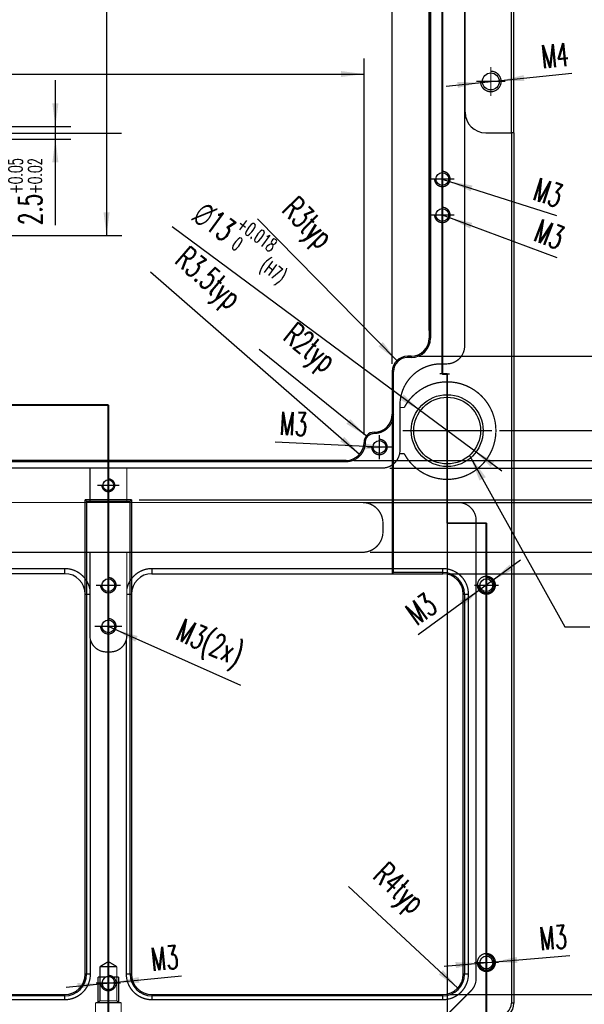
# Model space of a CAD drawing. Header units: millimetres. Extents: x 31 to 872, y 29 to 623.
# Tile 11 of 29: x 518 to 591, y 151 to 279. Entities that reach past the tile are written whole.
import ezdxf

# ---------------------------------------------------------------- set-up
doc = ezdxf.new("R2010")
doc.units = ezdxf.units.MM
for name, pattern in [('DASHED', [15, 7, -8]), ('DOT_CENTER', [14, 12, -1, 0, -1]), ('PHANTOM', [13, 10, -1, 0, -1, 0, -1])]:
    doc.linetypes.add(name, pattern=pattern)
doc.layers.add('1', color=7, linetype='Continuous')
doc.styles.add('CONVERTER_11', font='txt.shx', dxfattribs={"width": 0.63})
doc.dimstyles.new('ME10_DIM_122', dxfattribs={"dimtxt": 4.5, "dimasz": 4.5, "dimexe": 3, "dimexo": 1.5, "dimgap": 1.5, "dimtad": 1, "dimdec": 3, "dimdsep": 46, "dimtxsty": 'CONVERTER_11', "dimsah": 1, "dimcen": 0.09, "dimclrd": 3, "dimclre": 3, "dimclrt": 3, "dimadec": 0, "dimazin": 0, "dimtol": 1, "dimtp": 0.05, "dimtm": -0.02, "dimtfac": 0.6, "dimtix": 1, "dimtmove": 0, "dimatfit": 3, "dimfxl": 1, "dimtolj": 1, "dimtzin": 0, "dimarcsym": 0})
doc.dimstyles.new('ME10_DIM_127', dxfattribs={"dimtxt": 4.5, "dimasz": 4.5, "dimexe": 3, "dimexo": 1.5, "dimgap": 1.5, "dimtad": 1, "dimdsep": 46, "dimtxsty": 'CONVERTER_11', "dimsah": 1, "dimcen": 0.09, "dimclrd": 3, "dimclre": 3, "dimclrt": 3, "dimadec": 0, "dimazin": 0, "dimtfac": 1, "dimtdec": 4, "dimtix": 1, "dimtmove": 0, "dimatfit": 3, "dimfxl": 1, "dimtolj": 1, "dimtzin": 0, "dimarcsym": 0})
doc.dimstyles.new('ME10_DIM_129', dxfattribs={"dimtxt": 4.5, "dimasz": 4.5, "dimexe": 3, "dimexo": 1.5, "dimgap": 1.5, "dimtad": 1, "dimdsep": 46, "dimtxsty": 'CONVERTER_11', "dimsah": 1, "dimcen": 0.09, "dimclrd": 3, "dimclre": 3, "dimclrt": 3, "dimadec": 0, "dimazin": 0, "dimtfac": 1, "dimtdec": 4, "dimtix": 1, "dimtmove": 0, "dimatfit": 3, "dimfxl": 1, "dimtolj": 1, "dimtzin": 0, "dimarcsym": 0})
doc.dimstyles.new('ME10_DIM_65', dxfattribs={"dimtxt": 4.5, "dimasz": 4.5, "dimexe": 3, "dimexo": 1.5, "dimgap": 1.5, "dimtad": 1, "dimdsep": 46, "dimtxsty": 'CONVERTER_11', "dimsah": 1, "dimcen": 0.09, "dimclrd": 3, "dimclre": 3, "dimclrt": 3, "dimadec": 0, "dimazin": 0, "dimtfac": 1, "dimtdec": 4, "dimtix": 1, "dimtmove": 0, "dimatfit": 3, "dimfxl": 1, "dimtolj": 1, "dimtzin": 0, "dimarcsym": 0})
doc.dimstyles.new('ME10_DIM_66', dxfattribs={"dimtxt": 4.5, "dimasz": 4.5, "dimexe": 3, "dimexo": 1.5, "dimgap": 1.5, "dimtad": 1, "dimdsep": 46, "dimtxsty": 'CONVERTER_11', "dimsah": 1, "dimcen": 0.09, "dimclrd": 3, "dimclre": 3, "dimclrt": 3, "dimadec": 0, "dimazin": 0, "dimtfac": 1, "dimtdec": 4, "dimtix": 1, "dimtmove": 0, "dimatfit": 3, "dimfxl": 1, "dimtolj": 1, "dimtzin": 0, "dimarcsym": 0})
doc.dimstyles.new('ME10_DIM_67', dxfattribs={"dimtxt": 4.5, "dimasz": 4.5, "dimexe": 3, "dimexo": 1.5, "dimgap": 1.5, "dimtad": 1, "dimdsep": 46, "dimtxsty": 'CONVERTER_11', "dimsah": 1, "dimcen": 0.09, "dimclrd": 3, "dimclre": 3, "dimclrt": 3, "dimadec": 0, "dimazin": 0, "dimtfac": 1, "dimtdec": 4, "dimtix": 1, "dimtmove": 0, "dimatfit": 3, "dimfxl": 1, "dimtolj": 1, "dimtzin": 0, "dimarcsym": 0})
doc.dimstyles.new('ME10_DIM_68', dxfattribs={"dimtxt": 4.5, "dimasz": 4.5, "dimexe": 3, "dimexo": 1.5, "dimgap": 1.5, "dimtad": 1, "dimdsep": 46, "dimtxsty": 'CONVERTER_11', "dimsah": 1, "dimcen": 0.09, "dimclrd": 3, "dimclre": 3, "dimclrt": 3, "dimadec": 0, "dimazin": 0, "dimtfac": 1, "dimtdec": 4, "dimtix": 1, "dimtmove": 0, "dimatfit": 3, "dimfxl": 1, "dimtolj": 1, "dimtzin": 0, "dimarcsym": 0})
doc.dimstyles.new('ME10_DIM_72', dxfattribs={"dimtxt": 4.5, "dimasz": 4.5, "dimexe": 3, "dimexo": 1.5, "dimgap": 1.5, "dimtad": 1, "dimdsep": 46, "dimtxsty": 'CONVERTER_11', "dimsah": 1, "dimcen": 0.09, "dimclrd": 3, "dimclre": 3, "dimclrt": 3, "dimadec": 0, "dimazin": 0, "dimtfac": 1, "dimtdec": 4, "dimtix": 1, "dimtmove": 0, "dimatfit": 3, "dimfxl": 1, "dimtolj": 1, "dimtzin": 0, "dimarcsym": 0})
doc.dimstyles.new('ME10_DIM_73', dxfattribs={"dimtxt": 4.5, "dimasz": 4.5, "dimexe": 3, "dimexo": 1.5, "dimgap": 1.5, "dimtad": 1, "dimdsep": 46, "dimtxsty": 'CONVERTER_11', "dimsah": 1, "dimcen": 0.09, "dimclrd": 3, "dimclre": 3, "dimclrt": 3, "dimadec": 0, "dimazin": 0, "dimtfac": 1, "dimtdec": 4, "dimtix": 1, "dimtmove": 0, "dimatfit": 3, "dimfxl": 1, "dimtolj": 1, "dimtzin": 0, "dimarcsym": 0})
doc.dimstyles.new('ME10_DIM_74', dxfattribs={"dimtxt": 4.5, "dimasz": 4.5, "dimexe": 3, "dimexo": 1.5, "dimgap": 1.5, "dimtad": 1, "dimdsep": 46, "dimtxsty": 'CONVERTER_11', "dimsah": 1, "dimcen": 0.09, "dimclrd": 3, "dimclre": 3, "dimclrt": 3, "dimadec": 0, "dimazin": 0, "dimtfac": 1, "dimtdec": 4, "dimtix": 1, "dimtmove": 0, "dimatfit": 3, "dimfxl": 1, "dimtolj": 1, "dimtzin": 0, "dimarcsym": 0})
doc.dimstyles.new('ME10_DIM_75', dxfattribs={"dimtxt": 4.5, "dimasz": 4.5, "dimexe": 3, "dimexo": 1.5, "dimgap": 1.5, "dimtad": 1, "dimdsep": 46, "dimtxsty": 'CONVERTER_11', "dimsah": 1, "dimcen": 0.09, "dimclrd": 3, "dimclre": 3, "dimclrt": 3, "dimadec": 0, "dimazin": 0, "dimtfac": 1, "dimtdec": 4, "dimtix": 1, "dimtmove": 0, "dimatfit": 3, "dimfxl": 1, "dimtolj": 1, "dimtzin": 0, "dimarcsym": 0})
doc.dimstyles.new('ME10_DIM_90', dxfattribs={"dimtxt": 4.5, "dimasz": 4.5, "dimexe": 3, "dimexo": 1.5, "dimgap": 1.5, "dimtad": 1, "dimdsep": 46, "dimtxsty": 'CONVERTER_11', "dimsah": 1, "dimcen": 0.09, "dimclrd": 3, "dimclre": 3, "dimclrt": 3, "dimadec": 0, "dimazin": 0, "dimtfac": 1, "dimtdec": 4, "dimtix": 1, "dimtmove": 0, "dimatfit": 3, "dimfxl": 1, "dimtolj": 1, "dimtzin": 0, "dimarcsym": 0})
doc.dimstyles.new('ME10_DIM_91', dxfattribs={"dimtxt": 4.5, "dimasz": 4.5, "dimexe": 3, "dimexo": 1.5, "dimgap": 1.5, "dimtad": 1, "dimdsep": 46, "dimtxsty": 'CONVERTER_11', "dimsah": 1, "dimcen": 0.09, "dimclrd": 3, "dimclre": 3, "dimclrt": 3, "dimadec": 0, "dimazin": 0, "dimtfac": 1, "dimtdec": 4, "dimtix": 1, "dimtmove": 0, "dimatfit": 3, "dimfxl": 1, "dimtolj": 1, "dimtzin": 0, "dimarcsym": 0})
doc.dimstyles.new('ME10_DIM_92', dxfattribs={"dimtxt": 4.5, "dimasz": 4.5, "dimexe": 3, "dimexo": 1.5, "dimgap": 1.5, "dimtad": 1, "dimdsep": 46, "dimtxsty": 'CONVERTER_11', "dimsah": 1, "dimcen": 0.09, "dimclrd": 3, "dimclre": 3, "dimclrt": 3, "dimadec": 0, "dimazin": 0, "dimtfac": 1, "dimtdec": 4, "dimtix": 1, "dimtmove": 0, "dimatfit": 3, "dimfxl": 1, "dimtolj": 1, "dimtzin": 0, "dimarcsym": 0})
doc.dimstyles.new('ME10_DIM_93', dxfattribs={"dimtxt": 4.5, "dimasz": 4.5, "dimexe": 3, "dimexo": 1.5, "dimgap": 1.5, "dimtad": 1, "dimdsep": 46, "dimtxsty": 'CONVERTER_11', "dimsah": 1, "dimcen": 0.09, "dimclrd": 3, "dimclre": 3, "dimclrt": 3, "dimadec": 0, "dimazin": 0, "dimtfac": 1, "dimtdec": 4, "dimtix": 1, "dimtmove": 0, "dimatfit": 3, "dimfxl": 1, "dimtolj": 1, "dimtzin": 0, "dimarcsym": 0})
doc.dimstyles.get("Standard").update_dxf_attribs({"dimtxt": 0.18, "dimasz": 0.18, "dimexe": 0.18, "dimexo": 0.0625, "dimgap": 0.09, "dimtad": 0, "dimtih": 1, "dimtoh": 1, "dimdec": 4, "dimzin": 0, "dimdsep": 46, "dimtxsty": 'Standard', "dimcen": 0.09, "dimadec": 0, "dimazin": 0, "dimtfac": 1, "dimtdec": 4, "dimtofl": 0, "dimtmove": 0, "dimatfit": 3, "dimfxl": 1, "dimtolj": 1, "dimtzin": 0, "dimarcsym": 0})

# ---------------------------------------------------------------- blocks, each defined once
blk = doc.blocks.new('E8027-24150__34', base_point=(273.17, 207.52))
at = {"color": 7, "linetype": 'Continuous'}
for p, q in [((856.8, 576.05), (856.8, 356.05)), ((857.05, 576.05), (857.05, 356.05)), ((873.3, 396.05), (873.3, 536.05)), ((863.8, 400.05), (863.8, 532.05)), ((867.8, 396.05), (872.8, 396.05)), ((872.8, 396.05), (872.8, 226.55)), ((873.3, 396.05), (872.8, 396.05)), ((873.3, 396.05), (873.3, 226.55)), ((853.3, 352.55), (852.6, 352.55)), ((853.3, 352.3), (852.6, 352.3)), ((849.6, 349.55), (849.6, 341.25)), ((849.85, 310.44), (849.85, 349.55)), ((849.6, 341.25), (849.6, 310.19)), ((840.6, 332.25), (763.45, 332.25)), ((798.78, 324.55), (789.78, 324.55)), ((790.03, 324.3), (789.78, 324.55)), ((789.78, 306.19), (789.78, 324.55)), ((790.03, 324.3), (798.53, 324.3)), ((790.03, 324.3), (790.03, 232.21)), ((798.53, 324.3), (798.78, 324.55)), ((798.53, 232.21), (798.53, 324.3)), ((798.78, 324.55), (798.78, 306.19)), ((785.78, 310.19), (729.12, 310.19)), ((802.78, 310.19), (849.6, 310.19)), ((849.6, 310.19), (849.85, 310.44)), ((849.6, 310.19), (859.44, 310.19)), ((859.44, 310.44), (849.85, 310.44)), ((789.78, 232.21), (789.78, 306.19)), ((798.78, 306.19), (798.78, 232.21)), ((863.44, 232.21), (863.44, 306.19)), ((863.69, 306.19), (863.69, 232.21)), ((729.12, 228.21), (785.78, 228.21)), ((802.78, 228.21), (859.44, 228.21)), ((785.78, 227.96), (729.12, 227.96)), ((859.44, 227.96), (802.78, 227.96))]:
    blk.add_line(p, q, dxfattribs=at)
at = {"color": 1, "linetype": 'DASHED', "const_width": 0.25}
for points in [[(863.7, 577.55), (863.7, 354.55)], [(872.8, 396.05), (872.8, 536.05)], [(859.1, 351.05), (860.2, 351.05)], [(849.85, 341.25), (849.6, 341.25)], [(851.1, 342.55), (851.1, 343.05)], [(851.1, 342.55), (851.93, 342.55)], [(851.1, 334.25), (851.1, 342.55)], [(846.1, 337.5), (846.1, 337.75)], [(844.35, 335.75), (844.1, 335.75)], [(851.93, 333.55), (851.03, 333.55)], [(763.45, 332), (840.6, 332)], [(840.6, 332), (840.6, 332.25)], [(755.45, 330.75), (790.68, 330.75)], [(790.68, 330.75), (797.88, 330.75)], [(790.68, 324.05), (790.68, 330.75)], [(797.88, 330.75), (797.88, 324.05)], [(797.88, 330.75), (847.6, 330.75)], [(744.78, 324.05), (790.68, 324.05)], [(797.88, 324.05), (790.68, 324.05)], [(797.88, 324.05), (843.78, 324.05)], [(843.78, 324.05), (862.44, 324.05)], [(865.94, 320.55), (865.94, 231.39)], [(847.78, 320.05), (847.78, 318.35)], [(744.78, 314.35), (790.68, 314.35)], [(790.68, 307.18), (790.68, 314.35)], [(790.68, 314.35), (797.88, 314.35)], [(797.88, 307.18), (797.88, 314.35)], [(797.88, 314.35), (843.78, 314.35)], [(729.12, 311.19), (785.78, 311.19)], [(785.78, 310.19), (785.78, 311.19)], [(802.78, 311.19), (859.44, 311.19)], [(802.78, 310.19), (802.78, 311.19)], [(859.44, 311.19), (859.44, 310.44)], [(790.68, 306.19), (790.68, 307.18)], [(797.88, 306.19), (797.88, 307.18)], [(790.68, 306.19), (789.78, 306.19)], [(790.68, 298.15), (790.68, 306.19)], [(798.78, 306.19), (797.88, 306.19)], [(797.88, 298.15), (797.88, 306.19)], [(864.44, 306.19), (863.69, 306.19)], [(864.44, 306.19), (864.44, 232.21)], [(790.78, 297.36), (790.78, 232.21)], [(797.78, 232.21), (797.78, 297.36)], [(794.68, 294.95), (793.88, 294.95)], [(794.28, 234.64), (792.63, 233.65)], [(794.28, 234.64), (795.93, 233.65)], [(790.03, 232.21), (790.78, 232.21)], [(792.63, 233.65), (795.93, 233.65)], [(792.63, 233.65), (792.63, 231.65)], [(795.93, 233.65), (795.93, 231.65)], [(797.78, 232.21), (798.53, 232.21)], [(863.69, 232.21), (864.44, 232.21)], [(792.63, 231.65), (793.9, 231.65)], [(792.63, 231.65), (792.63, 227)], [(794.66, 231.65), (795.93, 231.65)], [(795.93, 231.65), (795.93, 227)], [(864.91, 228.91), (851.4, 215.4)], [(785.78, 227.21), (729.12, 227.21)], [(785.78, 227.96), (785.78, 227.21)], [(792.28, 226.65), (791.78, 226.65)], [(791.78, 224.07), (791.78, 226.65)], [(792.63, 227), (792.28, 226.65)], [(796.28, 226.65), (792.28, 226.65)], [(792.63, 227), (795.93, 227)], [(795.93, 227), (796.28, 226.65)], [(796.78, 226.65), (796.28, 226.65)], [(796.78, 224.07), (796.78, 226.65)], [(802.78, 227.96), (802.78, 227.21)], [(859.44, 227.21), (802.78, 227.21)], [(859.44, 227.21), (859.44, 227.96)]]:
    blk.add_lwpolyline(points, dxfattribs=at)
at = {"color": 3, "linetype": 'Continuous', "const_width": 0.25}
for points in [[(856.8, 356.05), (857.05, 356.05)], [(852.6, 352.3), (852.6, 352.55)], [(853.3, 352.55), (853.3, 352.3)], [(849.6, 349.55), (849.85, 349.55)], [(859.44, 310.19), (859.44, 310.44)], [(863.44, 306.19), (863.69, 306.19)], [(790.03, 232.21), (789.78, 232.21)], [(798.53, 232.21), (798.78, 232.21)], [(863.69, 232.21), (863.44, 232.21)], [(785.78, 228.21), (785.78, 227.96)], [(802.78, 227.96), (802.78, 228.21)], [(859.44, 228.21), (859.44, 227.96)], [(873.3, 226.55), (872.8, 226.55)]]:
    blk.add_lwpolyline(points, dxfattribs=at)
at = {"color": 1, "linetype": 'DASHED', "const_width": 0.25}
for points in [[(860.2, 351.05, 0.414214), (863.7, 354.55, 0.414214)], [(859.1, 351.05, 0.414214), (851.1, 343.05, 0.414214)], [(851.93, 333.55, 3.970356), (851.93, 342.55, 3.970356)], [(846.1, 337.5, 0.414214), (849.85, 341.25, 0.414214)], [(846.1, 337.5, 0.414214), (844.35, 335.75, 0.414214)], [(840.6, 332, 0.414214), (844.35, 335.75, 0.414214)], [(847.6, 330.75, 0.356394), (851.03, 333.55, 0.356394)], [(851.03, 333.55, 0.050382), (851.1, 334.25, 0.050382)], [(847.78, 320.05, 0.414214), (843.78, 324.05, 0.414214)], [(865.94, 320.55, 0.414214), (862.44, 324.05, 0.414214)], [(843.78, 314.35, 0.414214), (847.78, 318.35, 0.414214)], [(790.68, 307.18, 0.356682), (785.78, 311.19, 0.356682)], [(802.78, 311.19, 0.356682), (797.88, 307.18, 0.356682)], [(864.44, 306.19, 0.414214), (859.44, 311.19, 0.414214)], [(790.68, 298.15, 0.062746), (790.78, 297.36, 0.062746)], [(790.78, 297.36, 0.342564), (793.88, 294.95, 0.342564)], [(794.68, 294.95, 0.342564), (797.78, 297.36, 0.342564)], [(797.78, 297.36, 0.062746), (797.88, 298.15, 0.062746)], [(785.78, 227.21, 0.414214), (790.78, 232.21, 0.414214)], [(797.78, 232.21, 0.414214), (802.78, 227.21, 0.414214)], [(859.44, 227.21, 0.414214), (864.44, 232.21, 0.414214)], [(864.91, 228.91, 0.198912), (865.94, 231.39, 0.198912)]]:
    blk.add_lwpolyline(points, format="xyb", dxfattribs=at)
for points in [[(866.19, 307.94, 1), (869.69, 307.94, 1)], [(866.19, 234.46, 1), (869.69, 234.46, 1)]]:
    blk.add_lwpolyline(points, format="xyb", close=True, dxfattribs=at)
at = {"color": 7, "linetype": 'Continuous'}
for centre, radius in [((868.8, 406.05), 1.65), ((859.35, 387.05), 1.25), ((859.35, 380.05), 1.25), ((860.3, 338.05), 7), ((860.3, 338.05), 6.5), ((847.1, 334.85), 1.25), ((794.28, 327.4), 1.05), ((794.28, 307.94), 1.25), ((867.94, 307.94), 1.25), ((794.28, 299.94), 1.25), ((867.94, 234.46), 1.25)]:
    blk.add_circle(centre, radius, dxfattribs=at)
for centre, radius, start, end in [((867.8, 400.05), 4, 180, 270), ((853.3, 356.05), 3.75, 270, 0), ((853.3, 356.05), 3.5, 270, 0), ((852.6, 349.55), 3, 90, 180), ((852.6, 349.55), 2.75, 90, 180), ((846.1, 341.25), 3.5, 270, 0), ((846.1, 335.75), 2, 90, 180), ((840.6, 335.75), 3.5, 270, 360), ((785.78, 306.19), 4, 0, 90), ((802.78, 306.19), 4, 90, 180), ((859.44, 306.19), 4.25, 360, 90), ((859.44, 306.19), 4, 0, 90), ((785.78, 232.21), 4, 270, 0), ((785.78, 232.21), 4.25, 270, 0), ((802.78, 232.21), 4.25, 180, 270), ((802.78, 232.21), 4, 180, 270), ((859.44, 232.21), 4.25, 270, 0), ((859.44, 232.21), 4, 270, 0), ((794.28, 230.46), 1.25, 107.8242, 0), ((794.28, 230.46), 1.25, 72.1758, 107.8242), ((794.28, 230.46), 1.25, 0, 72.1758), ((870.3, 226.55), 3, 270, 0), ((870.3, 226.55), 2.5, 270, 0)]:
    blk.add_arc(centre, radius, start, end, dxfattribs=at)
at = {"layer": '1', "color": 1, "linetype": 'DOT_CENTER', "const_width": 0.25}
for points in [[(868.8, 408.86), (868.8, 403.23)], [(871.61, 406.05), (865.98, 406.05)], [(859.35, 389.42), (859.35, 384.67)], [(861.72, 387.05), (856.97, 387.05)], [(859.35, 382.42), (859.35, 377.67)], [(861.72, 380.05), (856.97, 380.05)], [(860.3, 346.75), (860.3, 329.35)], [(869, 338.05), (851.6, 338.05)], [(847.1, 337.22), (847.1, 332.47)], [(849.47, 334.85), (844.72, 334.85)], [(794.28, 329.56), (794.28, 325.25)], [(796.43, 327.4), (792.12, 327.4)], [(794.28, 310.31), (794.28, 305.56)], [(867.94, 310.31), (867.94, 305.56)], [(796.65, 307.94), (791.9, 307.94)], [(870.31, 307.94), (865.56, 307.94)], [(794.28, 302.59), (794.28, 297.29)], [(796.93, 299.94), (791.63, 299.94)], [(867.94, 236.83), (867.94, 232.08)], [(794.28, 235.3), (794.28, 206.01)], [(870.31, 234.46), (865.56, 234.46)], [(796.65, 230.46), (791.9, 230.46)]]:
    blk.add_lwpolyline(points, dxfattribs=at)
at = {"layer": '1', "color": 3, "linetype": 'Continuous', "const_width": 0.25}
for points in [[(866.8, 406.05, 2.414214), (868.8, 408.05, 2.414214)], [(857.85, 387.05, 2.414214), (859.35, 388.55, 2.414214)], [(857.85, 380.05, 2.414214), (859.35, 381.55, 2.414214)], [(845.6, 334.85, 2.414214), (847.1, 336.35, 2.414214)], [(793.03, 327.4, 2.414214), (794.28, 328.65, 2.414214)], [(792.78, 307.94, 2.414214), (794.28, 309.44, 2.414214)], [(866.44, 307.94, 2.414214), (867.94, 309.44, 2.414214)], [(792.78, 299.94, 2.414214), (794.28, 301.44, 2.414214)], [(866.44, 234.46, 2.414214), (867.94, 235.96, 2.414214)], [(792.78, 230.46, 2.414214), (794.28, 231.96, 2.414214)]]:
    blk.add_lwpolyline(points, format="xyb", dxfattribs=at)
at = {"layer": '1', "color": 1, "linetype": 'DASHED', "const_width": 0.25}
for points in [[(792.63, 231.65), (792.28, 231.65)], [(792.28, 226.65), (792.28, 231.65)], [(795.93, 231.65), (796.28, 231.65)], [(796.28, 226.65), (796.28, 231.65)]]:
    blk.add_lwpolyline(points, dxfattribs=at)
blk = doc.blocks.new('*D90')
at = {"layer": '1', "color": 3, "linetype": 'Continuous'}
for p, q in [((860.94, 703.89), (980.5, 703.89)), ((977.5, 228.21), (977.5, 703.89)), ((860.94, 228.21), (980.5, 228.21))]:
    blk.add_line(p, q, dxfattribs=at)
at = {"layer": '1', "color": 3}
for points in [[(978.09, 699.39), (976.91, 699.39), (977.5, 703.89)], [(976.91, 232.71), (978.09, 232.71), (977.5, 228.21)]]:
    blk.add_solid(points, dxfattribs=at)
at = {"layer": '1', "color": 3, "insert": (976, 456.74), "char_height": 4.5, "attachment_point": 7, "rotation": 90, "line_spacing_factor": 0.60024, "style": 'CONVERTER_11'}
blk.add_mtext('475.68', dxfattribs=at)
blk = doc.blocks.new('*D91')
at = {"layer": '1', "color": 3, "linetype": 'Continuous'}
for p, q in [((860.94, 621.91), (970.13, 621.91)), ((967.13, 621.91), (967.13, 310.19)), ((860.94, 310.19), (970.13, 310.19))]:
    blk.add_line(p, q, dxfattribs=at)
at = {"layer": '1', "color": 3}
for points in [[(967.73, 617.41), (966.54, 617.41), (967.13, 621.91)], [(966.54, 314.69), (967.73, 314.69), (967.13, 310.19)]]:
    blk.add_solid(points, dxfattribs=at)
at = {"layer": '1', "color": 3, "insert": (965.63, 457.75), "char_height": 4.5, "attachment_point": 7, "rotation": 90, "line_spacing_factor": 0.60024, "style": 'CONVERTER_11'}
blk.add_mtext('311.72', dxfattribs=at)
blk = doc.blocks.new('*D92')
at = {"layer": '1', "color": 3, "linetype": 'Continuous'}
for p, q in [((845.28, 608.05), (950.71, 608.05)), ((947.71, 608.05), (947.71, 324.05)), ((845.28, 324.05), (950.71, 324.05))]:
    blk.add_line(p, q, dxfattribs=at)
at = {"layer": '1', "color": 3}
for points in [[(948.31, 603.55), (947.12, 603.55), (947.71, 608.05)], [(947.12, 328.55), (948.31, 328.55), (947.71, 324.05)]]:
    blk.add_solid(points, dxfattribs=at)
at = {"layer": '1', "color": 3, "insert": (946.21, 459.63), "char_height": 4.5, "attachment_point": 7, "rotation": 90, "line_spacing_factor": 0.60024, "style": 'CONVERTER_11'}
blk.add_mtext('284', dxfattribs=at)
blk = doc.blocks.new('*D93')
at = {"layer": '1', "color": 3, "linetype": 'Continuous'}
for p, q in [((845.28, 617.75), (960.67, 617.75)), ((957.67, 314.35), (957.67, 617.75)), ((845.28, 314.35), (960.67, 314.35))]:
    blk.add_line(p, q, dxfattribs=at)
at = {"layer": '1', "color": 3}
for points in [[(958.27, 613.25), (957.08, 613.25), (957.67, 617.75)], [(957.08, 318.85), (958.27, 318.85), (957.67, 314.35)]]:
    blk.add_solid(points, dxfattribs=at)
at = {"layer": '1', "color": 3, "insert": (956.17, 458.79), "char_height": 4.5, "attachment_point": 7, "rotation": 90, "line_spacing_factor": 0.60024, "style": 'CONVERTER_11'}
blk.add_mtext('303.4', dxfattribs=at)
blk = doc.blocks.new('*D97')
at = {"layer": '1', "color": 3, "linetype": 'Continuous'}
for p, q in [((800.28, 607.55), (941.95, 607.55)), ((938.95, 607.55), (938.95, 324.55)), ((800.28, 324.55), (941.95, 324.55))]:
    blk.add_line(p, q, dxfattribs=at)
at = {"layer": '1', "color": 3}
for points in [[(939.54, 603.05), (938.36, 603.05), (938.95, 607.55)], [(938.36, 329.05), (939.54, 329.05), (938.95, 324.55)]]:
    blk.add_solid(points, dxfattribs=at)
at = {"layer": '1', "color": 3, "insert": (937.45, 459.22), "char_height": 4.5, "attachment_point": 7, "rotation": 90, "line_spacing_factor": 0.60024, "style": 'CONVERTER_11'}
blk.add_mtext('283', dxfattribs=at)
blk = doc.blocks.new('*D98')
at = {"layer": '1', "color": 3, "linetype": 'Continuous'}
for p, q in [((289.8, 357.55), (289.8, 432.52)), ((856.8, 357.55), (856.8, 432.52)), ((856.8, 429.52), (289.8, 429.52))]:
    blk.add_line(p, q, dxfattribs=at)
at = {"layer": '1', "color": 3}
for points in [[(294.3, 430.11), (294.3, 428.93), (289.8, 429.52)], [(852.3, 428.93), (852.3, 430.11), (856.8, 429.52)]]:
    blk.add_solid(points, dxfattribs=at)
at = {"layer": '1', "color": 3, "insert": (584.15, 431.02), "char_height": 4.5, "attachment_point": 7, "rotation": 0.0001, "line_spacing_factor": 0.60024, "style": 'CONVERTER_11'}
blk.add_mtext('567', dxfattribs=at)
blk = doc.blocks.new('*D99')
at = {"layer": '1', "color": 3, "linetype": 'Continuous'}
for p, q in [((297, 351.05), (297, 425.24)), ((849.6, 351.05), (849.6, 425.24)), ((849.6, 422.24), (297, 422.24))]:
    blk.add_line(p, q, dxfattribs=at)
at = {"layer": '1', "color": 3}
for points in [[(301.5, 422.83), (301.5, 421.65), (297, 422.24)], [(845.1, 421.65), (845.1, 422.83), (849.6, 422.24)]]:
    blk.add_solid(points, dxfattribs=at)
at = {"layer": '1', "color": 3, "insert": (583.68, 423.74), "char_height": 4.5, "attachment_point": 7, "rotation": 0.0001, "line_spacing_factor": 0.60024, "style": 'CONVERTER_11'}
blk.add_mtext('552.6', dxfattribs=at)
blk = doc.blocks.new('*D100')
at = {"layer": '1', "color": 3, "linetype": 'Continuous'}
for p, q in [((302.5, 337.25), (302.5, 410.5)), ((844.1, 337.25), (844.1, 410.5)), ((302.5, 407.5), (844.1, 407.5))]:
    blk.add_line(p, q, dxfattribs=at)
at = {"layer": '1', "color": 3}
for points in [[(307, 408.09), (307, 406.91), (302.5, 407.5)], [(839.6, 406.91), (839.6, 408.09), (844.1, 407.5)]]:
    blk.add_solid(points, dxfattribs=at)
at = {"layer": '1', "color": 3, "insert": (584.23, 409), "char_height": 4.5, "attachment_point": 7, "rotation": 0.0001, "line_spacing_factor": 0.60024, "style": 'CONVERTER_11'}
blk.add_mtext('541.6', dxfattribs=at)
blk = doc.blocks.new('*D115')
at = {"layer": '1', "color": 3, "linetype": 'Continuous'}
for p, q in [((854.8, 579.55), (901.16, 579.55)), ((898.16, 352.55), (898.16, 579.55)), ((854.8, 352.55), (901.16, 352.55))]:
    blk.add_line(p, q, dxfattribs=at)
at = {"layer": '1', "color": 3}
for points in [[(898.76, 575.05), (897.57, 575.05), (898.16, 579.55)], [(897.57, 357.05), (898.76, 357.05), (898.16, 352.55)]]:
    blk.add_solid(points, dxfattribs=at)
at = {"layer": '1', "color": 3, "insert": (896.66, 462.27), "char_height": 4.5, "attachment_point": 7, "rotation": 90, "line_spacing_factor": 0.60024, "style": 'CONVERTER_11'}
blk.add_mtext('227', dxfattribs=at)
blk = doc.blocks.new('*D116')
at = {"layer": '1', "color": 3, "linetype": 'Continuous'}
for p, q in [((842.1, 599.85), (923.95, 599.85)), ((920.95, 599.85), (920.95, 332.25)), ((842.1, 332.25), (923.95, 332.25))]:
    blk.add_line(p, q, dxfattribs=at)
at = {"layer": '1', "color": 3}
for points in [[(921.54, 595.35), (920.36, 595.35), (920.95, 599.85)], [(920.36, 336.75), (921.54, 336.75), (920.95, 332.25)]]:
    blk.add_solid(points, dxfattribs=at)
at = {"layer": '1', "color": 3, "insert": (919.45, 457.28), "char_height": 4.5, "attachment_point": 7, "rotation": 90, "line_spacing_factor": 0.60024, "style": 'CONVERTER_11'}
blk.add_mtext('267.6', dxfattribs=at)
blk = doc.blocks.new('*D117')
at = {"layer": '1', "color": 3, "linetype": 'Continuous'}
for p, q in [((849.1, 601.35), (932.44, 601.35)), ((929.44, 601.35), (929.44, 330.75)), ((849.1, 330.75), (932.44, 330.75))]:
    blk.add_line(p, q, dxfattribs=at)
at = {"layer": '1', "color": 3}
for points in [[(930.03, 596.85), (928.84, 596.85), (929.44, 601.35)], [(928.84, 335.25), (930.03, 335.25), (929.44, 330.75)]]:
    blk.add_solid(points, dxfattribs=at)
at = {"layer": '1', "color": 3, "insert": (927.94, 458.16), "char_height": 4.5, "attachment_point": 7, "rotation": 90, "line_spacing_factor": 0.60024, "style": 'CONVERTER_11'}
blk.add_mtext('270.6', dxfattribs=at)
blk = doc.blocks.new('*D118')
at = {"layer": '1', "color": 3, "linetype": 'Continuous'}
for p, q in [((751.45, 556.05), (796.94, 556.05)), ((793.94, 556.05), (793.94, 376.05)), ((751.45, 376.05), (796.94, 376.05))]:
    blk.add_line(p, q, dxfattribs=at)
at = {"layer": '1', "color": 3}
for points in [[(794.53, 551.55), (793.35, 551.55), (793.94, 556.05)], [(793.35, 380.55), (794.53, 380.55), (793.94, 376.05)]]:
    blk.add_solid(points, dxfattribs=at)
at = {"layer": '1', "color": 3, "insert": (792.44, 454.57), "char_height": 4.5, "attachment_point": 7, "rotation": 90, "line_spacing_factor": 0.60024, "style": 'CONVERTER_11'}
blk.add_mtext('180', dxfattribs=at)
blk = doc.blocks.new('*D147')
at = {"layer": '1', "color": 3, "linetype": 'Continuous'}
for p, q in [((783.97, 397.3), (783.97, 406.3)), ((753.6, 397.3), (786.97, 397.3)), ((783.97, 394.8), (783.97, 397.3)), ((753.6, 394.8), (786.97, 394.8)), ((783.97, 378.09), (783.97, 394.8))]:
    blk.add_line(p, q, dxfattribs=at)
at = {"layer": '1', "color": 3}
for points in [[(783.37, 401.8), (784.56, 401.8), (783.97, 397.3)], [(784.56, 390.3), (783.37, 390.3), (783.97, 394.8)]]:
    blk.add_solid(points, dxfattribs=at)
at = {"layer": '1', "color": 3, "insert": (781.34, 378.09), "char_height": 4.5, "attachment_point": 7, "rotation": 90, "line_spacing_factor": 0.60024, "style": 'CONVERTER_11'}
blk.add_mtext('\\C3;2.5\\C3;\\H2.7;\\S+0.05^ +0.02;', dxfattribs=at)
blk = doc.blocks.new('*D152')
at = {"layer": '1', "color": 3, "linetype": 'Continuous'}
for p, q in [((286.3, 344.7), (286.3, 145.43)), ((860.3, 327.85), (860.3, 145.43)), ((860.3, 148.43), (286.3, 148.43))]:
    blk.add_line(p, q, dxfattribs=at)
at = {"layer": '1', "color": 3}
for points in [[(290.8, 149.02), (290.8, 147.84), (286.3, 148.43)], [(855.8, 147.84), (855.8, 149.02), (860.3, 148.43)]]:
    blk.add_solid(points, dxfattribs=at)
at = {"layer": '1', "color": 3, "insert": (569.52, 152.07), "char_height": 4.5, "attachment_point": 7, "rotation": 0.0001, "line_spacing_factor": 0.60024, "style": 'CONVERTER_11'}
blk.add_mtext('574', dxfattribs=at)
blk = doc.blocks.new('*D154')
at = {"layer": '1', "color": 3, "linetype": 'Continuous'}
for p, q in [((872.15, 594.05), (914.7, 594.05)), ((911.7, 338.05), (911.7, 594.05)), ((870.5, 338.05), (914.7, 338.05))]:
    blk.add_line(p, q, dxfattribs=at)
at = {"layer": '1', "color": 3}
for points in [[(912.29, 589.55), (911.11, 589.55), (911.7, 594.05)], [(911.11, 342.55), (912.29, 342.55), (911.7, 338.05)]]:
    blk.add_solid(points, dxfattribs=at)
at = {"layer": '1', "color": 3, "insert": (908.06, 462.27), "char_height": 4.5, "attachment_point": 7, "rotation": 90, "line_spacing_factor": 0.60024, "style": 'CONVERTER_11'}
blk.add_mtext('256', dxfattribs=at)
blk = doc.blocks.new('*D180')
at = {"layer": '1', "color": 3, "linetype": 'Continuous'}
blk.add_line((850.49, 351.69), (823.32, 379.28), dxfattribs=at)
at = {"layer": '1', "color": 3}
blk.add_solid([(846.91, 354.48), (847.76, 355.31), (850.49, 351.69)], dxfattribs=at)
at = {"layer": '1', "color": 3, "insert": (825.06, 381.57), "char_height": 4.5, "attachment_point": 7, "rotation": 314.5698, "line_spacing_factor": 0.60024, "style": 'CONVERTER_11'}
blk.add_mtext('\\C3; R\\C3;3\\C3;typ', dxfattribs=at)
blk = doc.blocks.new('*D181')
at = {"layer": '1', "color": 3, "linetype": 'Continuous'}
blk.add_line((802.53, 368.97), (843.24, 333.45), dxfattribs=at)
at = {"layer": '1', "color": 3}
blk.add_solid([(839.46, 335.96), (840.24, 336.85), (843.24, 333.45)], dxfattribs=at)
at = {"layer": '1', "color": 3, "insert": (804.1, 371.39), "char_height": 4.5, "attachment_point": 7, "rotation": 318.8923, "line_spacing_factor": 0.60024, "style": 'CONVERTER_11'}
blk.add_mtext('\\C3; R\\C3;3.5\\C3;typ', dxfattribs=at)
blk = doc.blocks.new('*D182')
at = {"layer": '1', "color": 3, "linetype": 'Continuous'}
blk.add_line((844.54, 337.01), (823.7, 353.84), dxfattribs=at)
at = {"layer": '1', "color": 3}
blk.add_solid([(840.67, 339.37), (841.42, 340.29), (844.54, 337.01)], dxfattribs=at)
at = {"layer": '1', "color": 3, "insert": (825.17, 356.31), "char_height": 4.5, "attachment_point": 7, "rotation": 321.0749, "line_spacing_factor": 0.60024, "style": 'CONVERTER_11'}
blk.add_mtext('\\C3; R\\C3;2\\C3;typ', dxfattribs=at)
blk = doc.blocks.new('*D184')
at = {"layer": '1', "color": 3, "linetype": 'Continuous'}
blk.add_line((841.1, 249.28), (862.37, 229.49), dxfattribs=at)
at = {"layer": '1', "color": 3}
blk.add_solid([(858.67, 232.12), (859.48, 232.98), (862.37, 229.49)], dxfattribs=at)
at = {"layer": '1', "color": 3, "insert": (842.74, 251.64), "char_height": 4.5, "attachment_point": 7, "rotation": 317.0605, "line_spacing_factor": 0.60024, "style": 'CONVERTER_11'}
blk.add_mtext('\\C3; R\\C3;4\\C3;typ', dxfattribs=at)
blk = doc.blocks.new('*D241')
at = {"layer": '1', "color": 3, "linetype": 'Continuous'}
blk.add_line((870.95, 330.16), (806.73, 377.75), dxfattribs=at)
at = {"layer": '1', "color": 3}
for points in [[(851.11, 344.12), (851.82, 345.08), (855.08, 341.92)], [(869.49, 331.98), (868.78, 331.02), (865.52, 334.18)]]:
    blk.add_solid(points, dxfattribs=at)
at = {"layer": '1', "color": 3, "insert": (807.97, 380.1), "char_height": 4.5, "attachment_point": 7, "rotation": 323.4577, "line_spacing_factor": 0.60024, "style": 'CONVERTER_11'}
blk.add_mtext('\\C3; {\\Fgdt;n}\\C3;\\C3;13\\C3;\\H2.7;\\S+0.018^  0;\\C3;(H7)', dxfattribs=at)
blk = doc.blocks.new('*D262')
at = {"layer": '1', "color": 3, "linetype": 'Continuous'}
blk.add_line((860.1, 405.16), (884.61, 407.66), dxfattribs=at)
at = {"layer": '1', "color": 3}
for points in [[(875.21, 407.3), (875.33, 406.12), (870.79, 406.25)], [(862.39, 404.8), (862.27, 405.98), (866.81, 405.85)]]:
    blk.add_solid(points, dxfattribs=at)
at = {"layer": '1', "color": 3, "insert": (878.9, 408.59), "char_height": 4.5, "attachment_point": 7, "rotation": 5.8186, "line_spacing_factor": 0.60024, "style": 'CONVERTER_11'}
blk.add_mtext('\\C3;M\\C3;4\\C3;', dxfattribs=at)
blk = doc.blocks.new('*D264')
at = {"layer": '1', "color": 3, "linetype": 'Continuous'}
blk.add_line((859.35, 387.05), (881.62, 379.94), dxfattribs=at)
at = {"layer": '1', "color": 3}
blk.add_solid([(865.25, 385.79), (864.89, 384.66), (860.78, 386.59)], dxfattribs=at)
at = {"layer": '1', "color": 3, "insert": (876.76, 383.07), "char_height": 4.5, "attachment_point": 7, "rotation": 342.2958, "line_spacing_factor": 0.60024, "style": 'CONVERTER_11'}
blk.add_mtext('\\C3;M\\C3;3\\C3;', dxfattribs=at)
blk = doc.blocks.new('*D265')
at = {"layer": '1', "color": 3, "linetype": 'Continuous'}
blk.add_line((859.35, 380.05), (881.66, 371.76), dxfattribs=at)
at = {"layer": '1', "color": 3}
blk.add_solid([(865.18, 378.51), (864.77, 377.4), (860.76, 379.53)], dxfattribs=at)
at = {"layer": '1', "color": 3, "insert": (876.95, 375.11), "char_height": 4.5, "attachment_point": 7, "rotation": 339.6087, "line_spacing_factor": 0.60024, "style": 'CONVERTER_11'}
blk.add_mtext('\\C3;M\\C3;3\\C3;', dxfattribs=at)
blk = doc.blocks.new('*D266')
at = {"layer": '1', "color": 3, "linetype": 'Continuous'}
blk.add_line((848.6, 334.78), (826.79, 335.81), dxfattribs=at)
at = {"layer": '1', "color": 3}
blk.add_solid([(844.08, 334.4), (844.13, 335.58), (848.6, 334.78)], dxfattribs=at)
at = {"layer": '1', "color": 3, "insert": (827.62, 337.27), "char_height": 4.5, "attachment_point": 7, "rotation": 357.2954, "line_spacing_factor": 0.60024, "style": 'CONVERTER_11'}
blk.add_mtext('\\C3;M\\C3;3\\C3;', dxfattribs=at)
blk = doc.blocks.new('*D267')
at = {"layer": '1', "color": 3, "linetype": 'Continuous'}
blk.add_line((794.28, 299.94), (820.03, 288.47), dxfattribs=at)
at = {"layer": '1', "color": 3}
blk.add_solid([(800, 298.04), (799.52, 296.96), (795.65, 299.33)], dxfattribs=at)
at = {"layer": '1', "color": 3, "insert": (806.58, 296.11), "char_height": 4.5, "attachment_point": 7, "rotation": 335.9933, "line_spacing_factor": 0.60024, "style": 'CONVERTER_11'}
blk.add_mtext('\\C3;M\\C3;3\\C3;(2x)', dxfattribs=at)
blk = doc.blocks.new('*D269')
at = {"layer": '1', "color": 3, "linetype": 'Continuous'}
blk.add_line((874.61, 312.8), (854.68, 298.27), dxfattribs=at)
at = {"layer": '1', "color": 3}
for points in [[(872.44, 311.95), (873.14, 311), (869.15, 308.82)], [(863.44, 303.93), (862.74, 304.88), (866.73, 307.06)]]:
    blk.add_solid(points, dxfattribs=at)
at = {"layer": '1', "color": 3, "insert": (854.41, 299.93), "char_height": 4.5, "attachment_point": 7, "rotation": 36.1088, "line_spacing_factor": 0.60024, "style": 'CONVERTER_11'}
blk.add_mtext('\\C3;M\\C3;3\\C3;', dxfattribs=at)
blk = doc.blocks.new('*D299')
at = {"layer": '1', "color": 3, "linetype": 'Continuous'}
blk.add_line((786.07, 229.64), (808.53, 231.88), dxfattribs=at)
at = {"layer": '1', "color": 3}
for points in [[(788.37, 229.28), (788.25, 230.46), (792.79, 230.31)], [(800.19, 231.64), (800.31, 230.46), (795.77, 230.61)]]:
    blk.add_solid(points, dxfattribs=at)
at = {"layer": '1', "color": 3, "insert": (802.83, 232.82), "char_height": 4.5, "attachment_point": 7, "rotation": 5.6764, "line_spacing_factor": 0.60024, "style": 'CONVERTER_11'}
blk.add_mtext('\\C3;M\\C3;3\\C3;', dxfattribs=at)
blk = doc.blocks.new('*D300')
at = {"layer": '1', "color": 3, "linetype": 'Continuous'}
blk.add_line((859.72, 233.77), (884.18, 235.81), dxfattribs=at)
at = {"layer": '1', "color": 3}
for points in [[(862.01, 233.37), (861.91, 234.55), (866.45, 234.34)], [(873.87, 235.55), (873.97, 234.37), (869.43, 234.58)]]:
    blk.add_solid(points, dxfattribs=at)
at = {"layer": '1', "color": 3, "insert": (878.49, 236.85), "char_height": 4.5, "attachment_point": 7, "rotation": 4.7663, "line_spacing_factor": 0.60024, "style": 'CONVERTER_11'}
blk.add_mtext('\\C3;M\\C3;3\\C3;', dxfattribs=at)
blk = doc.blocks.new('B_-B__32')
at = {"layer": '1', "color": 4, "linetype": 'PHANTOM', "const_width": 0.35}
for points in [[(751.6, 343.05), (794.28, 343.05)], [(794.28, 343.05), (794.28, 195.9)]]:
    blk.add_lwpolyline(points, dxfattribs=at)
at = {"layer": '1', "color": 4, "linetype": 'Continuous', "has_arrowhead": 0}
for points in [[(794.28, 343.05), (791.28, 343.05)], [(794.28, 343.05), (794.28, 340.05)]]:
    blk.add_leader(points, dimstyle='Standard', dxfattribs=at)
blk = doc.blocks.new('A_-A__33')
at = {"layer": '1', "color": 4, "linetype": 'PHANTOM', "const_width": 0.35}
for points in [[(859.35, 568.99), (859.35, 349.09)], [(859.35, 349.09), (860.3, 349.09)], [(860.3, 349.09), (860.3, 320.05)], [(860.3, 320.05), (867.94, 320.05)], [(867.94, 320.05), (867.94, 194.04)]]:
    blk.add_lwpolyline(points, dxfattribs=at)
at = {"layer": '1', "color": 4, "linetype": 'Continuous', "has_arrowhead": 0}
for points in [[(859.35, 349.09), (859.35, 352.09)], [(860.3, 349.09), (858.87, 349.09)], [(859.35, 349.09), (860.77, 349.09)], [(860.3, 349.09), (860.3, 346.09)], [(860.3, 320.05), (860.3, 323.05)], [(860.3, 320.05), (863.3, 320.05)], [(867.94, 320.05), (864.94, 320.05)], [(867.94, 320.05), (867.94, 317.05)]]:
    blk.add_leader(points, dimstyle='Standard', dxfattribs=at)
blk = doc.blocks.new('Front2', base_point=(573.3, 466.05))
at = {"layer": '1', "color": 3}
blk.add_solid([(867.824, 328.9848), (866.6155, 328.3135), (864.6705, 333.2387)], dxfattribs=at)
blk.add_blockref('E8027-24150__34', (273.175, 207.525))
at = {"layer": '1'}
for name in ['A_-A__33', 'B_-B__32', '*D262', '*D264', '*D180', '*D241', '*D265', '*D181', '*D182', '*D266', '*D269', '*D267', '*D184', '*D300', '*D299']:
    blk.add_blockref(name, (0, 0), dxfattribs=at)
for base, p1, p2, dimstyle, picture, middle in [((977.5005, 228.21), (859.44, 703.89), (859.44, 228.21), 'ME10_DIM_65', '*D90', (973.7505, 463.8633)), ((967.1331, 621.91), (859.44, 310.19), (859.44, 621.91), 'ME10_DIM_66', '*D91', (963.3831, 463.9333)), ((957.6742, 314.35), (843.78, 617.75), (843.78, 314.35), 'ME10_DIM_68', '*D93', (953.9242, 464.5038)), ((947.7149, 608.05), (843.78, 324.05), (843.78, 608.05), 'ME10_DIM_67', '*D92', (943.9649, 463.4125)), ((929.4359, 601.35), (847.6, 330.75), (847.6, 601.35), 'ME10_DIM_92', '*D117', (925.6859, 463.873)), ((920.9523, 599.85), (840.6, 332.25), (840.6, 599.85), 'ME10_DIM_91', '*D116', (917.2023, 462.9844)), ((911.6997, 338.05), (870.65, 594.05), (869, 338.05), 'ME10_DIM_129', '*D154', (905.8122, 466.05)), ((793.9388, 556.05), (749.95, 376.05), (749.95, 556.05), 'ME10_DIM_93', '*D118', (790.1888, 457.8801)), ((783.9663, 394.8), (752.1, 397.3), (752.1, 394.8), 'ME10_DIM_122', '*D147', (779.0913, 385.4188))]:
    dim = blk.add_linear_dim(base=base, p1=p1, p2=p2, angle=90, dimstyle=dimstyle, dxfattribs=at)
    dim.commit()
    dim.dimension.update_dxf_attribs({"geometry": picture, "text_midpoint": middle, "text_rotation": 90})
for p1, p2, distance, dimstyle, picture, middle, turn in [((798.78, 324.55), (798.78, 607.55), -140.1695, 'ME10_DIM_72', '*D97', (935.1995, 462.996), -90), ((853.3, 579.55), (853.3, 352.55), 44.8649, 'ME10_DIM_90', '*D115', (894.4149, 466.05), 90), ((844.1, 335.75), (302.5, 335.75), -71.7508, 'ME10_DIM_75', '*D100', (589.4713, 411.2508), 0.000139)]:
    dim = blk.add_aligned_dim(p1=p1, p2=p2, distance=distance, dimstyle=dimstyle, dxfattribs=at)
    dim.commit()
    dim.dimension.update_dxf_attribs({"geometry": picture, "text_midpoint": middle, "text_rotation": turn})
for base, p1, p2, dimstyle, picture, middle in [((856.8, 429.5175), (289.8, 356.05), (856.8, 356.05), 'ME10_DIM_73', '*D98', (587.9258, 433.2675)), ((849.6, 422.2396), (297, 349.55), (849.6, 349.55), 'ME10_DIM_74', '*D99', (589.3854, 425.9896)), ((860.3, 148.4323), (286.3, 346.2), (860.3, 329.35), 'ME10_DIM_127', '*D152', (573.3, 154.3198))]:
    dim = blk.add_linear_dim(base=base, p1=p1, p2=p2, dimstyle=dimstyle, dxfattribs=at)
    dim.commit()
    dim.dimension.update_dxf_attribs({"geometry": picture, "text_midpoint": middle, "text_rotation": 0.000139})
at = {"layer": '1', "color": 3, "linetype": 'Continuous', "has_arrowhead": 0}
for points in [[(753.2975, 395.6915), (763.6668, 395.9833), (796.8581, 395.9833)], [(864.6705, 333.2387), (883.2067, 299.8663), (888.1067, 299.8663)]]:
    blk.add_leader(points, dimstyle='Standard', dxfattribs=at)

msp = doc.modelspace()

# ---------------------------------------------------------------- block references
at = {"xscale": 0.66666666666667, "yscale": 0.66666666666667, "zscale": 0.66666666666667}
msp.add_blockref('Front2', (382.2, 310.7), dxfattribs=at)

doc.saveas('drawing.dxf')
